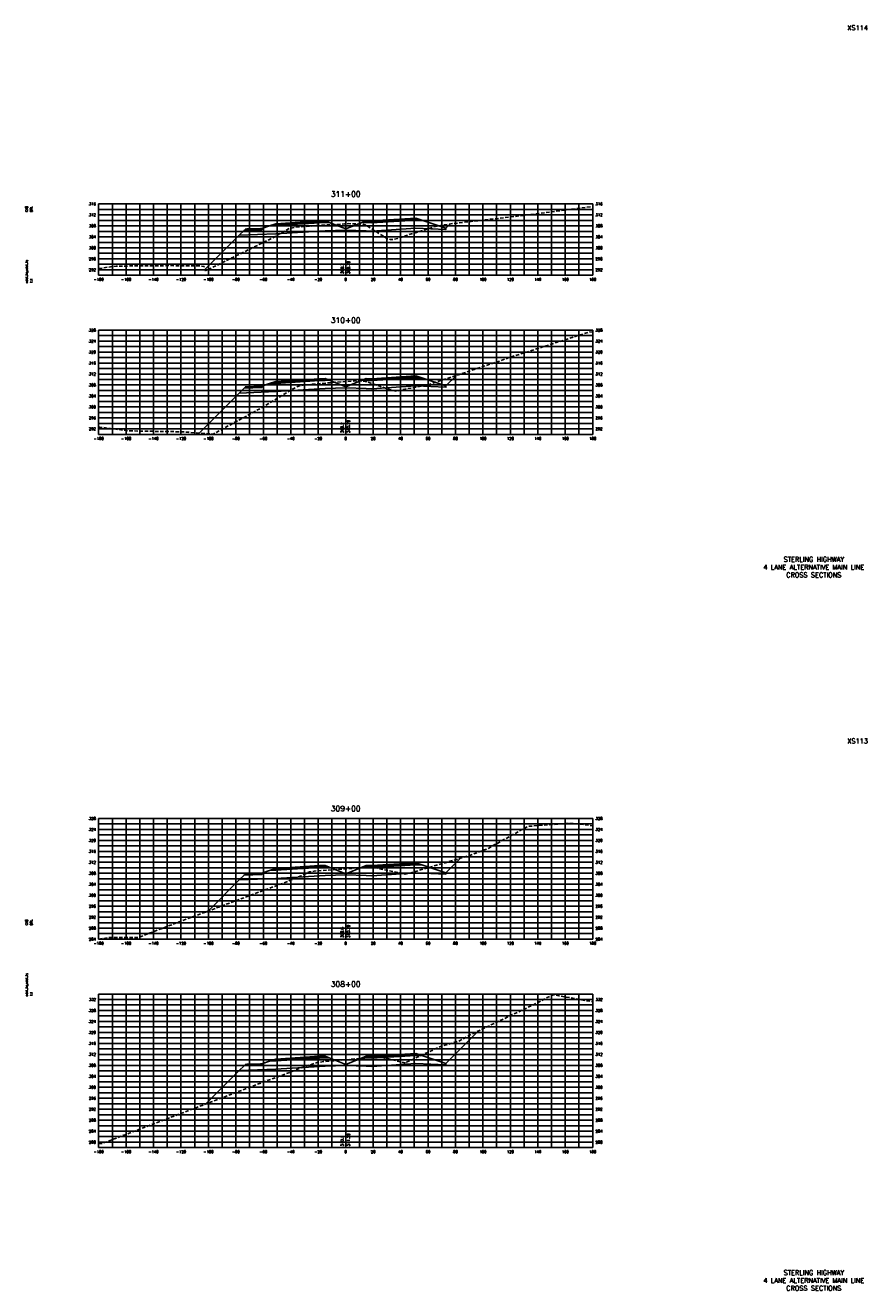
# Model space of a CAD drawing. Extents: x 37 to 9410, y 16 to 8218.
# Tile 55 of 110: x 5147 to 5760, y 16 to 938. Entities that reach past the tile are written whole.
import ezdxf
from ezdxf.enums import TextEntityAlignment as Align

# ---------------------------------------------------------------- set-up
doc = ezdxf.new("R2010")
doc.units = 0
doc.header["$LTSCALE"] = 20
doc.header["$MEASUREMENT"] = 0
doc.linetypes.add('HIDDEN_050%', pattern=[0.1875, 0.125, -0.0625])
for name, color, linetype in [('S-AT-TXT175', 6, 'Continuous'), ('S-AT-TXT80', 1, 'Continuous'), ('XDATUM', 3, 'Continuous'), ('XEG', 1, 'HIDDEN_050%'), ('XFG', 2, 'Continuous'), ('XGRID', 251, 'Continuous'), ('XGRIDT', 2, 'Continuous'), ('XREF-BORDER', 7, 'Continuous')]:
    doc.layers.add(name, color=color, linetype=linetype)
doc.styles.add('L100', font='simplex.shx', dxfattribs={"height": 2})
doc.styles.add('L175', font='ROMANSM.shx', dxfattribs={"height": 3.5})
doc.styles.add('L80', font='ROMANSM.shx', dxfattribs={"height": 1.6})

# ---------------------------------------------------------------- blocks, each defined once
blk = doc.blocks.new('03025_00_att1')
at = {"layer": 'S-AT-TXT175', "style": 'L175'}
for tag, p in [('NUM', (32.402, 20.822)), ('LINE1', (30.64, 1.444)), ('LINE2', (30.64, 1.161)), ('LINE3', (30.64, 0.877))]:
    blk.add_attdef(tag, text='', height=0.175, dxfattribs=at).set_placement(p, align=Align.CENTER)
at = {"layer": 'S-AT-TXT80', "style": 'L80'}
for tag, p in [('DESIGNED', (2.094, 14.201)), ('CHECKED', (2.265, 14.201)), ('DRAFTED', (2.436, 14.201)), ('PCTB', (2.094, 11.605)), ('PSCALE', (2.265, 11.605)), ('PVIEW', (2.436, 11.605))]:
    blk.add_attdef(tag, p, '', height=0.08, rotation=90, dxfattribs=at)

msp = doc.modelspace()

# ---------------------------------------------------------------- linework, layer by layer
at = {"layer": 'XDATUM', "flags": 128}
for points in [[(5277.49, 760.2), (5302.41, 785.12), (5329, 786.18), (5361, 788.23), (5365, 788.39), (5380, 788.99), (5395, 788.39), (5399, 788.23), (5431, 790.28), (5453, 789.4), (5453, 790.29), (5456.15, 793.44)], [(5273.22, 640.93), (5302.41, 670.12), (5329, 671.18), (5361, 673.23), (5365, 673.39), (5380, 673.99), (5395, 673.39), (5399, 673.23), (5431, 675.28), (5453, 674.4), (5453, 675.29), (5460.73, 683.01)], [(5279.75, 292.46), (5302.41, 315.12), (5329, 316.18), (5361, 318.23), (5365, 318.39), (5380, 318.99), (5395, 318.39), (5399, 318.23), (5431, 320.28), (5453, 319.4), (5453, 320.29), (5463.73, 331.02)], [(5278.15, 151.86), (5302.41, 176.12), (5329, 177.18), (5361, 179.23), (5365, 179.39), (5380, 179.99), (5395, 179.39), (5399, 179.23), (5431, 181.28), (5453, 180.4), (5453, 181.29), (5476.88, 205.16)]]:
    msp.add_lwpolyline(points, dxfattribs=at)
at = {"layer": 'XEG', "flags": 128}
for points in [[(5200, 760.89), (5200.72, 761.03), (5212.8, 762.68), (5252.93, 763.01), (5273.35, 762.79), (5276.77, 762.45), (5277.8, 759.2), (5325, 782.35), (5333.38, 786.94), (5333.69, 787.11), (5338.71, 790.02), (5339.08, 790.1), (5342.63, 790.96), (5360.37, 792.3), (5362.4, 792.46), (5379.24, 793.42), (5380, 793.47), (5382.05, 793.62), (5387.46, 793.59), (5392.27, 793.2), (5394.2, 792.81), (5410.36, 782.65), (5411.77, 782.24), (5412.6, 782.15), (5414.65, 782.18), (5417.67, 782.88), (5443.95, 791.15), (5454.98, 793.3), (5514.59, 800.19), (5515.52, 800.29), (5515.81, 800.33), (5560, 806.19)], [(5200, 645.4), (5200.53, 645.37), (5221.23, 642.6), (5249.41, 642.03), (5260.1, 641.93), (5265.48, 641.49), (5283.5, 640.19), (5320.04, 660.09), (5340.6, 672.64), (5341.68, 673.2), (5345.18, 675), (5346.34, 675.27), (5350.14, 676.02), (5365.46, 677.35), (5369.73, 677.72), (5377.31, 678.27), (5380, 678.45), (5389.28, 679.07), (5394.11, 678.61), (5395.01, 678.52), (5412.77, 672.41), (5416.62, 671.46), (5421.97, 672.8), (5438.79, 675.7), (5492.66, 693.66), (5498.35, 695.74), (5514.11, 700.72), (5557.92, 714.76), (5560, 714.52)], [(5200, 272.07), (5209.04, 273.3), (5229.23, 273.31), (5260.95, 285.46), (5335.05, 313.06), (5347.58, 318.23), (5352.49, 320.55), (5353.15, 320.87), (5353.65, 320.97), (5357.13, 321.62), (5374.85, 322.9), (5376.98, 323.07), (5378.96, 323.21), (5380, 323.28), (5396.56, 324.47), (5396.96, 324.43), (5401.3, 324.09), (5403.17, 323.63), (5403.82, 323.49), (5423.22, 319.43), (5427.61, 320.39), (5470.39, 332.98), (5483.92, 338.18), (5512.8, 354.21), (5542.56, 356.51), (5553.97, 355.42), (5560, 354.72)], [(5200, 122.67), (5202.55, 123.04), (5321.52, 168.4), (5330.03, 171.46), (5336.7, 173.85), (5346.37, 177.84), (5358.03, 181.62), (5359.32, 182.01), (5359.82, 182.1), (5363.89, 182.79), (5366.05, 182.94), (5380, 184.1), (5383.5, 184.39), (5385.46, 184.54), (5402.86, 186.05), (5403.23, 186.03), (5406.99, 185.71), (5408.59, 185.31), (5410.57, 184.82), (5411.27, 184.64), (5424.01, 181.47), (5424.4, 182.28), (5448.99, 193.69), (5462.83, 197.85), (5472.1, 202.89), (5518.96, 225.2), (5529.88, 231.01), (5532.04, 231.34), (5535.26, 230.75), (5560, 226.3)]]:
    msp.add_lwpolyline(points, dxfattribs=at)
at = {"layer": 'XFG', "flags": 128}
for points in [[(5380, 789.73), (5368.05, 794.51), (5365, 794.39), (5361, 794.23), (5329, 792.18), (5324.43, 792), (5319, 790.19), (5319, 789.19), (5305.96, 788.67), (5302.41, 785.12), (5329, 786.18), (5361, 788.23), (5365, 788.39), (5380, 788.99), (5380, 789.73)], [(5365, 794.73), (5361, 794.57), (5329, 792.52), (5329, 793.52), (5324.43, 792), (5329, 792.18), (5361, 794.23), (5365, 794.39), (5368.05, 794.51), (5365, 795.73), (5365, 794.73)], [(5365, 795.73), (5361, 795.57), (5329, 793.52), (5329, 793.18), (5361, 795.23), (5365, 795.39), (5365, 795.73)], [(5365, 795.39), (5361, 795.23), (5329, 793.18), (5329, 792.52), (5361, 794.57), (5365, 794.73), (5365, 795.39)], [(5380, 789.73), (5391.95, 794.51), (5395, 794.39), (5399, 794.23), (5431, 796.28), (5435.57, 796.1), (5453, 790.29), (5453, 789.4), (5431, 790.28), (5399, 788.23), (5395, 788.39), (5380, 788.99)], [(5395, 795.73), (5391.95, 794.51), (5395, 794.39), (5399, 794.23), (5431, 796.28), (5435.57, 796.1), (5431, 797.62), (5431, 796.62), (5399, 794.57), (5395, 794.73), (5395, 795.73)], [(5395, 795.73), (5395, 795.39), (5399, 795.23), (5431, 797.28), (5431, 797.62), (5399, 795.57), (5395, 795.73)], [(5395, 795.39), (5395, 794.73), (5399, 794.57), (5431, 796.62), (5431, 797.28), (5399, 795.23), (5395, 795.39)], [(5453, 790.29), (5453, 790.29), (5456.15, 793.44)], [(5302.41, 785.12), (5302.41, 785.12), (5277.49, 760.2)], [(5319, 790.19), (5318, 790.15), (5318, 789.81), (5308, 789.41), (5308, 789.75), (5307, 789.71), (5305.96, 788.67), (5319, 789.19), (5319, 790.19)], [(5318, 790.15), (5308, 789.75), (5308, 789.41), (5318, 789.81), (5318, 790.15)], [(5453, 675.29), (5453, 675.29), (5460.73, 683.01)], [(5380, 674.73), (5368.05, 679.51), (5365, 679.39), (5361, 679.23), (5329, 677.18), (5324.43, 677), (5319, 675.19), (5319, 674.19), (5305.96, 673.67), (5302.41, 670.12), (5329, 671.18), (5361, 673.23), (5365, 673.39), (5380, 673.99), (5380, 674.73)], [(5319, 675.19), (5318, 675.15), (5318, 674.81), (5308, 674.41), (5308, 674.75), (5307, 674.71), (5305.96, 673.67), (5319, 674.19), (5319, 675.19)], [(5318, 675.15), (5308, 674.75), (5308, 674.41), (5318, 674.81), (5318, 675.15)], [(5365, 679.73), (5361, 679.57), (5329, 677.52), (5329, 678.52), (5324.43, 677), (5329, 677.18), (5361, 679.23), (5365, 679.39), (5368.05, 679.51), (5365, 680.73), (5365, 679.73)], [(5365, 680.73), (5361, 680.57), (5329, 678.52), (5329, 678.18), (5361, 680.23), (5365, 680.39), (5365, 680.73)], [(5365, 680.39), (5361, 680.23), (5329, 678.18), (5329, 677.52), (5361, 679.57), (5365, 679.73), (5365, 680.39)], [(5380, 674.73), (5391.95, 679.51), (5395, 679.39), (5399, 679.23), (5431, 681.28), (5435.57, 681.1), (5453, 675.29), (5453, 674.4), (5431, 675.28), (5399, 673.23), (5395, 673.39), (5380, 673.99)], [(5395, 680.73), (5391.95, 679.51), (5395, 679.39), (5399, 679.23), (5431, 681.28), (5435.57, 681.1), (5431, 682.62), (5431, 681.62), (5399, 679.57), (5395, 679.73), (5395, 680.73)], [(5395, 680.73), (5395, 680.39), (5399, 680.23), (5431, 682.28), (5431, 682.62), (5399, 680.57), (5395, 680.73)], [(5395, 680.39), (5395, 679.73), (5399, 679.57), (5431, 681.62), (5431, 682.28), (5399, 680.23), (5395, 680.39)], [(5302.41, 670.12), (5302.41, 670.12), (5273.22, 640.93)], [(5380, 319.73), (5368.05, 324.51), (5365, 324.39), (5361, 324.23), (5329, 322.18), (5324.43, 322), (5319, 320.19), (5319, 319.19), (5305.96, 318.67), (5302.41, 315.12), (5329, 316.18), (5361, 318.23), (5365, 318.39), (5380, 318.99), (5380, 319.73)], [(5365, 324.73), (5361, 324.57), (5329, 322.52), (5329, 323.52), (5324.43, 322), (5329, 322.18), (5361, 324.23), (5365, 324.39), (5368.05, 324.51), (5365, 325.73), (5365, 324.73)], [(5365, 325.73), (5361, 325.57), (5329, 323.52), (5329, 323.18), (5361, 325.23), (5365, 325.39), (5365, 325.73)], [(5365, 325.39), (5361, 325.23), (5329, 323.18), (5329, 322.52), (5361, 324.57), (5365, 324.73), (5365, 325.39)], [(5380, 319.73), (5391.95, 324.51), (5395, 324.39), (5399, 324.23), (5431, 326.28), (5435.57, 326.1), (5453, 320.29), (5453, 319.4), (5431, 320.28), (5399, 318.23), (5395, 318.39), (5380, 318.99)], [(5395, 325.73), (5391.95, 324.51), (5395, 324.39), (5399, 324.23), (5431, 326.28), (5435.57, 326.1), (5431, 327.62), (5431, 326.62), (5399, 324.57), (5395, 324.73), (5395, 325.73)], [(5395, 325.73), (5395, 325.39), (5399, 325.23), (5431, 327.28), (5431, 327.62), (5399, 325.57), (5395, 325.73)], [(5395, 325.39), (5395, 324.73), (5399, 324.57), (5431, 326.62), (5431, 327.28), (5399, 325.23), (5395, 325.39)], [(5453, 320.29), (5453, 320.29), (5463.73, 331.02)], [(5302.41, 315.12), (5302.41, 315.12), (5279.75, 292.46)], [(5319, 320.19), (5318, 320.15), (5318, 319.81), (5308, 319.41), (5308, 319.75), (5307, 319.71), (5305.96, 318.67), (5319, 319.19), (5319, 320.19)], [(5318, 320.15), (5308, 319.75), (5308, 319.41), (5318, 319.81), (5318, 320.15)], [(5453, 181.29), (5453, 181.29), (5476.88, 205.16)], [(5380, 180.73), (5368.05, 185.51), (5365, 185.39), (5361, 185.23), (5329, 183.18), (5324.43, 183), (5319, 181.19), (5319, 180.19), (5305.96, 179.67), (5302.41, 176.12), (5329, 177.18), (5361, 179.23), (5365, 179.39), (5380, 179.99), (5380, 180.73)], [(5365, 185.73), (5361, 185.57), (5329, 183.52), (5329, 184.52), (5324.43, 183), (5329, 183.18), (5361, 185.23), (5365, 185.39), (5368.05, 185.51), (5365, 186.73), (5365, 185.73)], [(5365, 186.73), (5361, 186.57), (5329, 184.52), (5329, 184.18), (5361, 186.23), (5365, 186.39), (5365, 186.73)], [(5365, 186.39), (5361, 186.23), (5329, 184.18), (5329, 183.52), (5361, 185.57), (5365, 185.73), (5365, 186.39)], [(5380, 180.73), (5391.95, 185.51), (5395, 185.39), (5399, 185.23), (5431, 187.28), (5435.57, 187.1), (5453, 181.29), (5453, 180.4), (5431, 181.28), (5399, 179.23), (5395, 179.39), (5380, 179.99)], [(5395, 186.73), (5391.95, 185.51), (5395, 185.39), (5399, 185.23), (5431, 187.28), (5435.57, 187.1), (5431, 188.62), (5431, 187.62), (5399, 185.57), (5395, 185.73), (5395, 186.73)], [(5395, 186.73), (5395, 186.39), (5399, 186.23), (5431, 188.28), (5431, 188.62), (5399, 186.57), (5395, 186.73)], [(5395, 186.39), (5395, 185.73), (5399, 185.57), (5431, 187.62), (5431, 188.28), (5399, 186.23), (5395, 186.39)], [(5302.41, 176.12), (5302.41, 176.12), (5278.15, 151.86)], [(5319, 181.19), (5318, 181.15), (5318, 180.81), (5308, 180.41), (5308, 180.75), (5307, 180.71), (5305.96, 179.67), (5319, 180.19), (5319, 181.19)], [(5318, 181.15), (5308, 180.75), (5308, 180.41), (5318, 180.81), (5318, 181.15)]]:
    msp.add_lwpolyline(points, dxfattribs=at)
at = {"layer": 'XGRID'}
for p, q in [((5200, 756), (5200, 808)), ((5200, 808), (5560, 808)), ((5200, 804), (5560, 804)), ((5210, 756), (5210, 808)), ((5220, 756), (5220, 808)), ((5230, 756), (5230, 808)), ((5240, 756), (5240, 808)), ((5250, 756), (5250, 808)), ((5260, 756), (5260, 808)), ((5270, 756), (5270, 808)), ((5280, 756), (5280, 808)), ((5290, 756), (5290, 808)), ((5300, 756), (5300, 808)), ((5310, 756), (5310, 808)), ((5320, 756), (5320, 808)), ((5330, 756), (5330, 808)), ((5340, 756), (5340, 808)), ((5350, 756), (5350, 808)), ((5360, 756), (5360, 808)), ((5370, 756), (5370, 808)), ((5380, 756), (5380, 808)), ((5390, 756), (5390, 808)), ((5400, 756), (5400, 808)), ((5410, 756), (5410, 808)), ((5420, 756), (5420, 808)), ((5430, 756), (5430, 808)), ((5440, 756), (5440, 808)), ((5450, 756), (5450, 808)), ((5460, 756), (5460, 808)), ((5470, 756), (5470, 808)), ((5480, 756), (5480, 808)), ((5490, 756), (5490, 808)), ((5500, 756), (5500, 808)), ((5510, 756), (5510, 808)), ((5520, 756), (5520, 808)), ((5530, 756), (5530, 808)), ((5540, 756), (5540, 808)), ((5550, 756), (5550, 808)), ((5560, 756), (5560, 808)), ((5200, 800), (5560, 800)), ((5200, 796), (5560, 796)), ((5200, 792), (5560, 792)), ((5200, 788), (5560, 788)), ((5200, 784), (5560, 784)), ((5200, 780), (5560, 780)), ((5200, 776), (5560, 776)), ((5200, 772), (5560, 772)), ((5200, 768), (5560, 768)), ((5200, 764), (5560, 764)), ((5200, 760), (5560, 760)), ((5200, 756), (5560, 756)), ((5200, 640), (5200, 716)), ((5200, 716), (5560, 716)), ((5200, 712), (5560, 712)), ((5210, 640), (5210, 716)), ((5220, 640), (5220, 716)), ((5230, 640), (5230, 716)), ((5240, 640), (5240, 716)), ((5250, 640), (5250, 716)), ((5260, 640), (5260, 716)), ((5270, 640), (5270, 716)), ((5280, 640), (5280, 716)), ((5290, 640), (5290, 716)), ((5300, 640), (5300, 716)), ((5310, 640), (5310, 716)), ((5320, 640), (5320, 716)), ((5330, 640), (5330, 716)), ((5340, 640), (5340, 716)), ((5350, 640), (5350, 716)), ((5360, 640), (5360, 716)), ((5370, 640), (5370, 716)), ((5380, 640), (5380, 716)), ((5390, 640), (5390, 716)), ((5400, 640), (5400, 716)), ((5410, 640), (5410, 716)), ((5420, 640), (5420, 716)), ((5430, 640), (5430, 716)), ((5440, 640), (5440, 716)), ((5450, 640), (5450, 716)), ((5460, 640), (5460, 716)), ((5470, 640), (5470, 716)), ((5480, 640), (5480, 716)), ((5490, 640), (5490, 716)), ((5500, 640), (5500, 716)), ((5510, 640), (5510, 716)), ((5520, 640), (5520, 716)), ((5530, 640), (5530, 716)), ((5540, 640), (5540, 716)), ((5550, 640), (5550, 716)), ((5560, 640), (5560, 716)), ((5200, 708), (5560, 708)), ((5200, 704), (5560, 704)), ((5200, 700), (5560, 700)), ((5200, 696), (5560, 696)), ((5200, 692), (5560, 692)), ((5200, 688), (5560, 688)), ((5200, 684), (5560, 684)), ((5200, 680), (5560, 680)), ((5200, 676), (5560, 676)), ((5200, 672), (5560, 672)), ((5200, 668), (5560, 668)), ((5200, 664), (5560, 664)), ((5200, 660), (5560, 660)), ((5200, 656), (5560, 656)), ((5200, 652), (5560, 652)), ((5200, 648), (5560, 648)), ((5200, 644), (5560, 644)), ((5200, 640), (5560, 640)), ((5200, 272), (5200, 360)), ((5200, 360), (5560, 360)), ((5210, 272), (5210, 360)), ((5220, 272), (5220, 360)), ((5230, 272), (5230, 360)), ((5240, 272), (5240, 360)), ((5250, 272), (5250, 360)), ((5260, 272), (5260, 360)), ((5270, 272), (5270, 360)), ((5280, 272), (5280, 360)), ((5290, 272), (5290, 360)), ((5300, 272), (5300, 360)), ((5310, 272), (5310, 360)), ((5320, 272), (5320, 360)), ((5330, 272), (5330, 360)), ((5340, 272), (5340, 360)), ((5350, 272), (5350, 360)), ((5360, 272), (5360, 360)), ((5370, 272), (5370, 360)), ((5380, 272), (5380, 360)), ((5390, 272), (5390, 360)), ((5400, 272), (5400, 360)), ((5410, 272), (5410, 360)), ((5420, 272), (5420, 360)), ((5430, 272), (5430, 360)), ((5440, 272), (5440, 360)), ((5450, 272), (5450, 360)), ((5460, 272), (5460, 360)), ((5470, 272), (5470, 360)), ((5480, 272), (5480, 360)), ((5490, 272), (5490, 360)), ((5500, 272), (5500, 360)), ((5510, 272), (5510, 360)), ((5520, 272), (5520, 360)), ((5530, 272), (5530, 360)), ((5540, 272), (5540, 360)), ((5550, 272), (5550, 360)), ((5560, 272), (5560, 360)), ((5200, 356), (5560, 356)), ((5200, 352), (5560, 352)), ((5200, 348), (5560, 348)), ((5200, 344), (5560, 344)), ((5200, 340), (5560, 340)), ((5200, 336), (5560, 336)), ((5200, 332), (5560, 332)), ((5200, 328), (5560, 328)), ((5200, 324), (5560, 324)), ((5200, 320), (5560, 320)), ((5200, 316), (5560, 316)), ((5200, 312), (5560, 312)), ((5200, 308), (5560, 308)), ((5200, 304), (5560, 304)), ((5200, 300), (5560, 300)), ((5200, 296), (5560, 296)), ((5200, 292), (5560, 292)), ((5200, 288), (5560, 288)), ((5200, 284), (5560, 284)), ((5200, 280), (5560, 280)), ((5200, 276), (5560, 276)), ((5200, 272), (5560, 272)), ((5200, 120), (5200, 232)), ((5200, 232), (5560, 232)), ((5210, 120), (5210, 232)), ((5220, 120), (5220, 232)), ((5230, 120), (5230, 232)), ((5240, 120), (5240, 232)), ((5250, 120), (5250, 232)), ((5260, 120), (5260, 232)), ((5270, 120), (5270, 232)), ((5280, 120), (5280, 232)), ((5290, 120), (5290, 232)), ((5300, 120), (5300, 232)), ((5310, 120), (5310, 232)), ((5320, 120), (5320, 232)), ((5330, 120), (5330, 232)), ((5340, 120), (5340, 232)), ((5350, 120), (5350, 232)), ((5360, 120), (5360, 232)), ((5370, 120), (5370, 232)), ((5380, 120), (5380, 232)), ((5390, 120), (5390, 232)), ((5400, 120), (5400, 232)), ((5410, 120), (5410, 232)), ((5420, 120), (5420, 232)), ((5430, 120), (5430, 232)), ((5440, 120), (5440, 232)), ((5450, 120), (5450, 232)), ((5460, 120), (5460, 232)), ((5470, 120), (5470, 232)), ((5480, 120), (5480, 232)), ((5490, 120), (5490, 232)), ((5500, 120), (5500, 232)), ((5510, 120), (5510, 232)), ((5520, 120), (5520, 232)), ((5530, 120), (5530, 232)), ((5540, 120), (5540, 232)), ((5550, 120), (5550, 232)), ((5560, 120), (5560, 232)), ((5200, 228), (5560, 228)), ((5200, 224), (5560, 224)), ((5200, 220), (5560, 220)), ((5200, 216), (5560, 216)), ((5200, 212), (5560, 212)), ((5200, 208), (5560, 208)), ((5200, 204), (5560, 204)), ((5200, 200), (5560, 200)), ((5200, 196), (5560, 196)), ((5200, 192), (5560, 192)), ((5200, 188), (5560, 188)), ((5200, 184), (5560, 184)), ((5200, 180), (5560, 180)), ((5200, 176), (5560, 176)), ((5200, 172), (5560, 172)), ((5200, 168), (5560, 168)), ((5200, 164), (5560, 164)), ((5200, 160), (5560, 160)), ((5200, 156), (5560, 156)), ((5200, 152), (5560, 152)), ((5200, 148), (5560, 148)), ((5200, 144), (5560, 144)), ((5200, 140), (5560, 140)), ((5200, 136), (5560, 136)), ((5200, 132), (5560, 132)), ((5200, 128), (5560, 128)), ((5200, 124), (5560, 124)), ((5200, 120), (5560, 120))]:
    msp.add_line(p, q, dxfattribs=at)

# ---------------------------------------------------------------- block references
at = {"layer": 'XREF-BORDER'}
ref = msp.add_blockref('03025_00_att1', (5106.45, 518.23), dxfattribs=dict(at, xscale=20, yscale=20, zscale=20))
ref.add_attrib('LINE1', 'STERLING HIGHWAY', dxfattribs={"layer": 'S-AT-TXT175', "height": 3.5, "style": 'L175'}).set_placement((5721.07, 547.1), align=Align.CENTER)
ref.add_attrib('LINE2', '4 LANE ALTERNATIVE MAIN LINE', dxfattribs={"layer": 'S-AT-TXT175', "height": 3.5, "style": 'L175'}).set_placement((5721.07, 541.44), align=Align.CENTER)
ref.add_attrib('LINE3', 'CROSS SECTIONS', dxfattribs={"layer": 'S-AT-TXT175', "height": 3.5, "style": 'L175'}).set_placement((5721.07, 535.77), align=Align.CENTER)
ref.add_attrib('NUM', 'XS114', dxfattribs={"layer": 'S-AT-TXT175', "height": 3.5, "style": 'L175'}).set_placement((5753, 934.66), align=Align.CENTER)
ref.add_attrib('DESIGNED', 'CAB', (5148.34, 802.25), dxfattribs={"layer": 'S-AT-TXT80', "height": 1.6, "rotation": 90, "style": 'L80'})
ref.add_attrib('CHECKED', 'DRL', (5151.75, 802.25), dxfattribs={"layer": 'S-AT-TXT80', "height": 1.6, "rotation": 90, "style": 'L80'})
ref.add_attrib('PCTB', 'adot_hs,adot_fs', (5148.34, 750.32), dxfattribs={"layer": 'S-AT-TXT80', "height": 1.6, "rotation": 90, "style": 'L80'})
ref.add_attrib('PSCALE', '1:1', (5151.75, 750.32), dxfattribs={"layer": 'S-AT-TXT80', "height": 1.6, "rotation": 90, "style": 'L80'})
ref = msp.add_blockref('03025_00_att1', (5106.45, -1.77), dxfattribs=dict(at, xscale=20, yscale=20, zscale=20))
ref.add_attrib('LINE1', 'STERLING HIGHWAY', dxfattribs={"layer": 'S-AT-TXT175', "height": 3.5, "style": 'L175'}).set_placement((5721.07, 27.1), align=Align.CENTER)
ref.add_attrib('LINE2', '4 LANE ALTERNATIVE MAIN LINE', dxfattribs={"layer": 'S-AT-TXT175', "height": 3.5, "style": 'L175'}).set_placement((5721.07, 21.44), align=Align.CENTER)
ref.add_attrib('LINE3', 'CROSS SECTIONS', dxfattribs={"layer": 'S-AT-TXT175', "height": 3.5, "style": 'L175'}).set_placement((5721.07, 15.77), align=Align.CENTER)
ref.add_attrib('NUM', 'XS113', dxfattribs={"layer": 'S-AT-TXT175', "height": 3.5, "style": 'L175'}).set_placement((5753, 414.66), align=Align.CENTER)
ref.add_attrib('DESIGNED', 'CAB', (5148.34, 282.25), dxfattribs={"layer": 'S-AT-TXT80', "height": 1.6, "rotation": 90, "style": 'L80'})
ref.add_attrib('CHECKED', 'DRL', (5151.75, 282.25), dxfattribs={"layer": 'S-AT-TXT80', "height": 1.6, "rotation": 90, "style": 'L80'})
ref.add_attrib('PCTB', 'adot_hs,adot_fs', (5148.34, 230.32), dxfattribs={"layer": 'S-AT-TXT80', "height": 1.6, "rotation": 90, "style": 'L80'})
ref.add_attrib('PSCALE', '1:1', (5151.75, 230.32), dxfattribs={"layer": 'S-AT-TXT80', "height": 1.6, "rotation": 90, "style": 'L80'})

# ---------------------------------------------------------------- texts
at = {"layer": 'XGRIDT', "style": 'L100'}
for s, p in [('311+00', (5380, 812)), ('310+00', (5380, 720)), ('309+00', (5380, 364)), ('308+00', (5380, 236))]:
    msp.add_text(s, height=4, dxfattribs=at).set_placement(p, align=Align.BOTTOM_CENTER)
for s, p in [('316', (5198, 808)), ('312', (5198, 800)), ('308', (5198, 792)), ('304', (5198, 784)), ('300', (5198, 776)), ('296', (5198, 768)), ('292', (5198, 760)), ('328', (5198, 716)), ('324', (5198, 708)), ('320', (5198, 700)), ('316', (5198, 692)), ('312', (5198, 684)), ('308', (5198, 676)), ('304', (5198, 668)), ('300', (5198, 660)), ('296', (5198, 652)), ('292', (5198, 644)), ('328', (5198, 360)), ('324', (5198, 352)), ('320', (5198, 344)), ('316', (5198, 336)), ('312', (5198, 328)), ('308', (5198, 320)), ('304', (5198, 312)), ('300', (5198, 304)), ('296', (5198, 296)), ('292', (5198, 288)), ('288', (5198, 280)), ('284', (5198, 272)), ('332', (5198, 228)), ('328', (5198, 220)), ('324', (5198, 212)), ('320', (5198, 204)), ('316', (5198, 196)), ('312', (5198, 188)), ('308', (5198, 180)), ('304', (5198, 172)), ('300', (5198, 164)), ('296', (5198, 156)), ('292', (5198, 148)), ('288', (5198, 140)), ('284', (5198, 132)), ('280', (5198, 124))]:
    msp.add_text(s, height=2, dxfattribs=at).set_placement(p, align=Align.MIDDLE_RIGHT)
for s, p in [('316', (5562, 808)), ('312', (5562, 800)), ('308', (5562, 792)), ('304', (5562, 784)), ('300', (5562, 776)), ('296', (5562, 768)), ('292', (5562, 760)), ('328', (5562, 716)), ('324', (5562, 708)), ('320', (5562, 700)), ('316', (5562, 692)), ('312', (5562, 684)), ('308', (5562, 676)), ('304', (5562, 668)), ('300', (5562, 660)), ('296', (5562, 652)), ('292', (5562, 644)), ('328', (5562, 360)), ('324', (5562, 352)), ('320', (5562, 344)), ('316', (5562, 336)), ('312', (5562, 328)), ('308', (5562, 320)), ('304', (5562, 312)), ('300', (5562, 304)), ('296', (5562, 296)), ('292', (5562, 288)), ('288', (5562, 280)), ('284', (5562, 272)), ('332', (5562, 228)), ('328', (5562, 220)), ('324', (5562, 212)), ('320', (5562, 204)), ('316', (5562, 196)), ('312', (5562, 188)), ('308', (5562, 180)), ('304', (5562, 172)), ('300', (5562, 164)), ('296', (5562, 156)), ('292', (5562, 148)), ('288', (5562, 140)), ('284', (5562, 132)), ('280', (5562, 124))]:
    msp.add_text(s, height=2, dxfattribs=at).set_placement(p, align=Align.MIDDLE_LEFT)
for s, p in [('308.7', (5379, 757)), ('309.2', (5379, 641)), ('309.6', (5379, 273)), ('310.1', (5379, 121))]:
    msp.add_text(s, height=2, rotation=90, dxfattribs=at).set_placement(p, align=Align.BOTTOM_LEFT)
for s, p in [('309.79', (5381, 757)), ('310.29', (5381, 641)), ('310.79', (5381, 273)), ('311.29', (5381, 121))]:
    msp.add_text(s, height=2, rotation=90, dxfattribs=at).set_placement(p, align=Align.TOP_LEFT)
for s, p in [('-180', (5200, 754)), ('-160', (5220, 754)), ('-140', (5240, 754)), ('-120', (5260, 754)), ('-100', (5280, 754)), ('-80', (5300, 754)), ('-60', (5320, 754)), ('-40', (5340, 754)), ('-20', (5360, 754)), ('0', (5380, 754)), ('20', (5400, 754)), ('40', (5420, 754)), ('60', (5440, 754)), ('80', (5460, 754)), ('100', (5480, 754)), ('120', (5500, 754)), ('140', (5520, 754)), ('160', (5540, 754)), ('180', (5560, 754)), ('-180', (5200, 638)), ('-160', (5220, 638)), ('-140', (5240, 638)), ('-120', (5260, 638)), ('-100', (5280, 638)), ('-80', (5300, 638)), ('-60', (5320, 638)), ('-40', (5340, 638)), ('-20', (5360, 638)), ('0', (5380, 638)), ('20', (5400, 638)), ('40', (5420, 638)), ('60', (5440, 638)), ('80', (5460, 638)), ('100', (5480, 638)), ('120', (5500, 638)), ('140', (5520, 638)), ('160', (5540, 638)), ('180', (5560, 638)), ('-180', (5200, 270)), ('-160', (5220, 270)), ('-140', (5240, 270)), ('-120', (5260, 270)), ('-100', (5280, 270)), ('-80', (5300, 270)), ('-60', (5320, 270)), ('-40', (5340, 270)), ('-20', (5360, 270)), ('0', (5380, 270)), ('20', (5400, 270)), ('40', (5420, 270)), ('60', (5440, 270)), ('80', (5460, 270)), ('100', (5480, 270)), ('120', (5500, 270)), ('140', (5520, 270)), ('160', (5540, 270)), ('180', (5560, 270)), ('-180', (5200, 118)), ('-160', (5220, 118)), ('-140', (5240, 118)), ('-120', (5260, 118)), ('-100', (5280, 118)), ('-80', (5300, 118)), ('-60', (5320, 118)), ('-40', (5340, 118)), ('-20', (5360, 118)), ('0', (5380, 118)), ('20', (5400, 118)), ('40', (5420, 118)), ('60', (5440, 118)), ('80', (5460, 118)), ('100', (5480, 118)), ('120', (5500, 118)), ('140', (5520, 118)), ('160', (5540, 118)), ('180', (5560, 118))]:
    msp.add_text(s, height=2, dxfattribs=at).set_placement(p, align=Align.TOP_CENTER)

doc.saveas('drawing.dxf')
